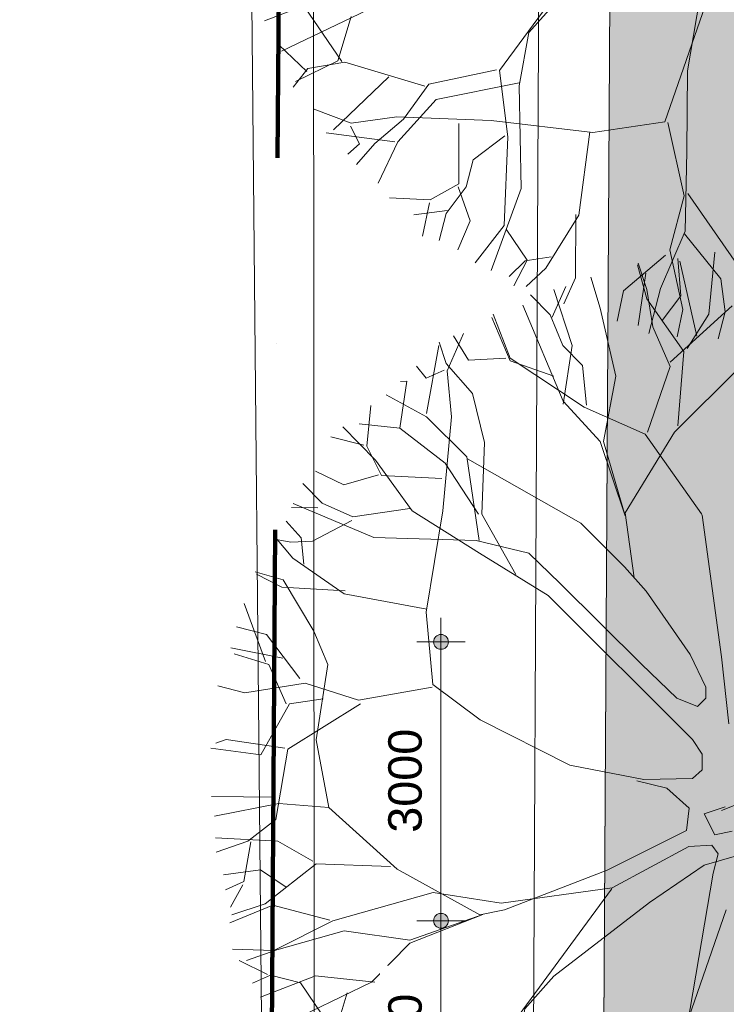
# Model space of a CAD drawing. Header units: millimetres. Extents: x -159785 to 90015, y -49332 to 203345.
# Tile 44 of 63: x -78339 to -70736, y 98618 to 109208. Entities that reach past the tile are written whole.
import ezdxf

# ---------------------------------------------------------------- set-up
doc = ezdxf.new("R2010")
doc.units = ezdxf.units.MM
doc.linetypes.add('IMPORT-KG-PERCEEL-SO', pattern=[19000, 5500, -2000, 0, -2000, 5500, -2000, 0, -2000])
for name, color, linetype, lineweight in [('A--A23__Vloeren', 8, 'Continuous', 9), ('A--L$01A__Algemeen', 7, 'Continuous', 9), ('A--L23__Vloeren', 3, 'Continuous', 9), ('A--LD20__DetailPenFijn', 2, 'Continuous', 9), ('A--M$01A__Algemeen', 1, 'Continuous', 13), ('A--M$01A__Algemeen-200', 1, 'Continuous', 13), ('B-WE-KG-GRENS_PERCEEL-G', 30, 'IMPORT-KG-PERCEEL-SO', 25), ('B-WE-OG-TERREIN_ERF-GV', 10, 'Continuous', 20), ('B-WE-OG-TERREIN_OEVER-GV', 10, 'Continuous', 20), ('B-WE-OG-WATER-GV', 4, 'Continuous', 20), ('Montfoort-BGT_aangepast_dwg', 8, 'Continuous', 9), ('Montfoort-KAD_aangepast_dwg', 8, 'Continuous', 9)]:
    doc.layers.add(name, color=color, linetype=linetype, lineweight=lineweight)
doc.styles.add('Arial', font='arial.ttf', dxfattribs={"height": 360})
doc.dimstyles.new('00_ARC_dimension_1_8mm_afgerond', dxfattribs={"dimscale": 304.8, "dimtxt": 367.293384, "dimasz": 2.099738, "dimexe": 0.853018, "dimexo": 0.0625, "dimgap": 0.328084, "dimtad": 1, "dimdec": 0, "dimrnd": 10, "dimzin": 0, "dimdsep": 46, "dimtxsty": 'Arial', "dimblk1": 'DOTSMALL', "dimblk2": 'DOTSMALL', "dimsah": 1, "dimcen": 0.09, "dimdle": 0.853018, "dimadec": 3, "dimazin": 0, "dimtfac": 1, "dimtdec": 4, "dimtix": 1, "dimtmove": 0, "dimatfit": 3, "dimfxl": 0.853018, "dimfxlon": 1, "dimtvp": 1, "dimtfill": 1, "dimtolj": 1, "dimtzin": 0, "dimarcsym": 2})

# ---------------------------------------------------------------- blocks, each defined once
blk = doc.blocks.new('Montfoort-KAD_aangepast_dwg-2079012-00 Terrein')
at = {"layer": 'B-WE-KG-GRENS_PERCEEL-G', "color": 20, "lineweight": 100, "flags": 128}
blk.add_lwpolyline([(-54285, 153418), (-55121, 152643), (-56742, 151141), (-60451, 147523), (-62949, 145117), (-63097, 144973), (-91309, 117039), (-90222, 108700), (-90008, 106964), (-83170, 51422), (-82081, 43335), (-80077, 30077), (-78589, 20148), (-76974, 9625), (-75169, -1908), (-73238, -15841), (-70282, -12213), (-66702, -7763), (-63538, -3908), (-56897, 4253), (-54317, 7093), (-51377, 10773), (-51100, 11080), (-48630, 13817), (-47857, 14673), (-45963, 16825), (-37797, 27733), (-28337, 41693), (-19585, 55036), (-15717, 60933), (-14653, 62720), (-12776, 65185), (-11197, 67645), (-9510, 70144), (-6867, 74129), (-5100, 76362), (543, 86853), (970, 87669), (5719, 96087), (15523, 114613), (21843, 126333), (23502, 129584), (27859, 138119)], dxfattribs=at)
blk = doc.blocks.new('Montfoort-BGT_aangepast_dwg-2210655-00 Terrein')
at = {"layer": 'B-WE-OG-TERREIN_ERF-GV', "color": 8, "lineweight": 9}
blk.add_line((128431, -152387), (134834, -177222), dxfattribs=at)
at = {"layer": 'B-WE-OG-TERREIN_ERF-GV', "color": 8, "lineweight": 9, "flags": 128}
blk.add_lwpolyline([(105718, -169328), (124124, -164200), (136828, -213470), (138601, -212978), (140024, -212549), (138746, -206813), (131371, -178112), (124707, -153795), (121964, -143377), (104969, -165879)], close=True, dxfattribs=at)
at = {"layer": 'B-WE-OG-TERREIN_OEVER-GV', "color": 8, "lineweight": 9}
blk.add_line((134834, -177222), (128431, -152387), dxfattribs=at)
at = {"layer": 'B-WE-OG-TERREIN_OEVER-GV', "color": 8, "lineweight": 9, "flags": 128}
for points in [[(127708, -152660), (135410, -182455), (141670, -206459), (154195, -253976)], [(156528, -271374), (153054, -258874), (149945, -247548), (142203, -217087), (125360, -153422)], [(124707, -153795), (131371, -178112), (138746, -206813), (140024, -212549), (146478, -241534), (147607, -245627), (154126, -271705)]]:
    blk.add_lwpolyline(points, dxfattribs=at)
at = {"layer": 'B-WE-OG-WATER-GV', "color": 8, "lineweight": 9, "flags": 128}
for points in [[(154195, -253976), (141670, -206459), (135410, -182455), (127708, -152660)], [(125360, -153422), (142203, -217087), (149945, -247548), (153054, -258874), (156528, -271374)]]:
    blk.add_lwpolyline(points, dxfattribs=at)
blk = doc.blocks.new('90_GM_boom - 90_GM_boom-2244026-00 Terrein')
at = {"layer": 'A--LD20__DetailPenFijn', "color": 8}
for p, q in [((-439, 5111), (-372, 5778)), ((-1106, 5278), (-1206, 5644)), ((-1106, 5378), (-1197, 5662)), ((-739, 5311), (-772, 5711)), ((-568, 4877), (-749, 5681)), ((-1607, 5178), (-1707, 5511)), ((-2123, 5082), (-1978, 5410)), ((-2146, 5105), (-2356, 5320)), ((-1907, 4777), (-2107, 5378)), ((-1039, 4976), (-1106, 5378)), ((-939, 5044), (-739, 5311)), ((-2441, 5211), (-2007, 4177)), ((-706, 4711), (-1106, 5278)), ((-854, 4597), (-188, 5204)), ((-2760, 5111), (-2576, 4638)), ((-2008, 4774), (-2146, 5105)), ((-1440, 4444), (-1607, 5178)), ((-672, 4744), (-439, 5111)), ((-2574, 4611), (-2774, 5077)), ((-3252, 4502), (-3078, 4905)), ((-3024, 4619), (-3187, 4880)), ((-855, 4550), (-1039, 4976)), ((-3475, 4044), (-3342, 4777)), ((-3263, 4581), (-3341, 4811)), ((-1798, 4559), (-2008, 4774)), ((-2007, 4144), (-1907, 4777)), ((-772, 3910), (-706, 4711)), ((-3479, 4424), (-3583, 4554)), ((-2980, 4261), (-3263, 4581)), ((-2623, 4638), (-3024, 4619)), ((-2576, 4638), (-1779, 4111)), ((-2107, 4444), (-2574, 4611)), ((-1756, 4134), (-1798, 4559)), ((-3284, 4511), (-3479, 4424)), ((-3208, 4008), (-3252, 4502)), ((-1098, 3845), (-855, 4550)), ((-806, 3844), (-105, 4544)), ((-3762, 3888), (-3687, 4393)), ((-3687, 4393), (-3754, 4390)), ((-1573, 3744), (-1440, 4444)), ((-3475, 4010), (-3909, 4244)), ((-2853, 3733), (-2980, 4261)), ((-4118, 3694), (-4073, 4130)), ((-2007, 4177), (-1607, 3744)), ((-1779, 4111), (-1122, 3822)), ((-3762, 3888), (-4199, 3933)), ((-3041, 3577), (-3475, 4010)), ((-3299, 2998), (-3208, 4008)), ((-4376, 3901), (-4026, 3544)), ((-3276, 3511), (-3762, 3888)), ((-1340, 2977), (-806, 3844)), ((-1122, 3822), (-518, 2966)), ((-4150, 3703), (-4505, 3795)), ((-2882, 2963), (-2853, 3733)), ((-1607, 3744), (-1340, 2943)), ((-1340, 2943), (-1573, 3744)), ((-3959, 3377), (-4118, 3694)), ((-4026, 3544), (-3631, 2997)), ((-2915, 2961), (-3276, 3511)), ((-2908, 2677), (-3041, 3577)), ((-1817, 2865), (-3034, 3558)), ((-4365, 3276), (-4671, 3425)), ((-4597, 3078), (-4807, 3292)), ((-3991, 3386), (-4365, 3276)), ((-3312, 3346), (-3959, 3377)), ((-4910, 3077), (-4042, 2710)), ((-4269, 2933), (-4597, 3078)), ((-4645, 3031), (-4928, 3034)), ((-3654, 3021), (-4269, 2933)), ((-3631, 2997), (-2905, 2542)), ((-3480, 1908), (-3299, 2998)), ((-1240, 2276), (-1340, 2977)), ((-518, 2966), (-508, 2951)), ((-4824, 2707), (-4984, 2886)), ((-4280, 2894), (-4703, 2672)), ((-2515, 2313), (-2882, 2963)), ((-1346, 2394), (-1817, 2865)), ((-508, 2951), (-303, 1428)), ((-4915, 2489), (-5099, 2709)), ((-4937, 2660), (-5071, 2687)), ((-4703, 2672), (-4937, 2660)), ((-4794, 2423), (-4824, 2707)), ((-4042, 2710), (-2941, 2677)), ((-2941, 2677), (-2374, 2543)), ((-2905, 2542), (-2166, 2088)), ((-2374, 2543), (-2037, 2215)), ((-4360, 2103), (-4915, 2489)), ((-5017, 2256), (-5321, 2341)), ((-1111, 2133), (-1346, 2394)), ((-5031, 2175), (-5305, 2315)), ((-4689, 1704), (-5017, 2256)), ((-4352, 2136), (-5031, 2175)), ((-2037, 2215), (-1163, 1349)), ((-640, 1453), (-1111, 2133)), ((-3471, 1941), (-4360, 2103)), ((-2166, 2088), (-613, 538)), ((-5207, 1378), (-5438, 2001)), ((-3407, 1131), (-3480, 1908)), ((-5198, 1667), (-5521, 1751)), ((-4537, 1344), (-4689, 1704)), ((-4838, 1194), (-5198, 1667)), ((-5022, 1414), (-5580, 1525)), ((-5172, 1346), (-5545, 1461)), ((-469, 1100), (-640, 1453)), ((-303, 1428), (-223, 707)), ((-4984, 921), (-5172, 1346)), ((-4664, 536), (-4537, 1344)), ((-1163, 1349), (-783, 982)), ((-5431, 1039), (-5721, 1114)), ((-4782, 1145), (-5431, 1039)), ((-4209, 961), (-4782, 1145)), ((-3415, 1099), (-4209, 961)), ((-2897, 748), (-3407, 1131)), ((-469, 982), (-469, 1100)), ((-4586, 974), (-4950, 923)), ((-783, 982), (-561, 891)), ((-561, 891), (-469, 982)), ((-4950, 923), (-5257, 373)), ((-4186, 921), (-4967, 435)), ((-1935, 263), (-2897, 748)), ((-5630, 539), (-5744, 500)), ((-5000, 444), (-5630, 539)), ((-4528, -192), (-4664, 536)), ((-613, 538), (-509, 381)), ((-5257, 373), (-5795, 446)), ((-4967, 435), (-5096, -324)), ((-509, 381), (-509, 211)), ((-1137, 107), (-1935, 263)), ((-613, 120), (-1137, 107)), ((-509, 211), (-613, 120)), ((-1211, 94), (-891, 14)), ((-891, 14), (-650, -200)), ((-5102, -81), (-5790, -74)), ((-5064, -152), (-5758, -287)), ((-4528, -192), (-5064, -152)), ((-3793, -857), (-4528, -192)), ((-650, -200), (-677, -440)), ((-262, -187), (-487, -262)), ((-112, -150), (-300, -225)), ((-487, -262), (-375, -487)), ((-5096, -324), (-5398, -555)), ((-5077, -554), (-5747, -520)), ((-677, -440), (-1531, -867)), ((-375, -487), (-187, -449)), ((-5398, -555), (-5739, -673)), ((-5366, -564), (-5443, -991)), ((-4699, -769), (-5077, -554)), ((-1477, -1057), (-653, -613)), ((-653, -613), (-404, -599)), ((-404, -599), (-339, -691)), ((-116, -707), (-490, -814)), ((-339, -691), (-391, -900)), ((-4664, -800), (-5211, -1229)), ((-3862, -827), (-4664, -800)), ((-490, -814), (-1078, -1214)), ((-5262, -864), (-5660, -917)), ((-4986, -1050), (-5262, -864)), ((-2901, -1348), (-3793, -857)), ((-1531, -867), (-2636, -1296)), ((-391, -900), (-710, -2769)), ((-5443, -991), (-5638, -1078)), ((-5451, -1024), (-5583, -1265)), ((-2674, -1222), (-1477, -1057)), ((-1477, -1057), (-1485, -1073)), ((-4484, -1414), (-3404, -1109)), ((-3404, -1109), (-2674, -1222)), ((-1485, -1073), (-2733, -2766)), ((-5130, -1245), (-5593, -1435)), ((-5211, -1229), (-5572, -1347)), ((-4516, -1405), (-5130, -1245)), ((-1078, -1214), (-2106, -2006)), ((-2868, -1346), (-3655, -1619)), ((-3654, -1652), (-2868, -1346)), ((-2636, -1296), (-2901, -1348)), ((-955, -3320), (-250, -1294)), ((-5118, -1731), (-4484, -1414)), ((-4361, -1520), (-5086, -1723)), ((-3655, -1619), (-4361, -1520)), ((-4067, -2074), (-3654, -1652)), ((-5563, -1718), (-5118, -1731)), ((-5086, -1723), (-5414, -1840)), ((-5185, -1989), (-5492, -1840)), ((-5153, -1997), (-5348, -2084)), ((-4671, -2004), (-5261, -2233)), ((-4830, -2081), (-5153, -1997)), ((-4033, -2072), (-4671, -2004)), ((-2106, -2006), (-2417, -2359)), ((-5078, -2558), (-4067, -2074)), ((-4431, -2668), (-4830, -2081)), ((-4328, -2187), (-4472, -2662)), ((-2417, -2359), (-2522, -2932)), ((-4805, -2777), (-5109, -2491)), ((-4796, -2745), (-4952, -2946)), ((-4472, -2662), (-4928, -2885)), ((-4399, -2676), (-4796, -2745)), ((-3536, -2936), (-4399, -2676)), ((-3923, -2835), (-4520, -3403)), ((-2765, -2758), (-3495, -2912)), ((-2733, -2766), (-2643, -3479)), ((-710, -2769), (-718, -3636)), ((-3495, -2912), (-3766, -3289)), ((-2523, -2899), (-3416, -3077)), ((-2522, -2932), (-2500, -4034)), ((-3416, -3077), (-3827, -3532)), ((-4740, -3180), (-4330, -3333)), ((-4330, -3333), (-3839, -3265)), ((-3839, -3265), (-2825, -3306)), ((-4336, -3366), (-4240, -3556)), ((-3766, -3289), (-4076, -3553)), ((-3172, -3336), (-3171, -3984)), ((-2825, -3306), (-1728, -3432)), ((-1728, -3432), (-955, -3320)), ((-922, -3327), (-746, -4114)), ((-3861, -3533), (-4600, -3437)), ((-2675, -3470), (-3018, -3726)), ((-2643, -3479), (-2685, -4433)), ((-1760, -3425), (-1879, -4321)), ((-4240, -3556), (-4365, -3667)), ((-4076, -3553), (-4272, -3778)), ((-3827, -3532), (-4039, -3977)), ((-718, -3636), (-735, -4493)), ((-3018, -3726), (-3093, -4016)), ((-3171, -3984), (-3480, -4158)), ((-3093, -4016), (-3306, -4305)), ((-3178, -4016), (-3050, -4384)), ((-2500, -4034), (-2824, -4918)), ((-746, -4114), (-901, -4695)), ((-706, -4088), (-182, -4844)), ((-3480, -4158), (-3918, -4135)), ((-3486, -4191), (-3561, -4550)), ((-3298, -4273), (-3655, -4318)), ((-3306, -4305), (-3382, -4595)), ((-1879, -4321), (-2236, -4894)), ((-1911, -4314), (-1917, -4995)), ((-3050, -4384), (-3183, -4697)), ((-2685, -4433), (-2996, -4834)), ((-2661, -4473), (-2437, -4807)), ((-735, -4493), (-1000, -5113)), ((-743, -4525), (-351, -5006)), ((-947, -4753), (-1401, -5136)), ((-901, -4695), (-762, -5337)), ((-2458, -4814), (-2629, -4982)), ((-2437, -4807), (-2578, -5081)), ((-2177, -4770), (-2458, -4814)), ((-2236, -4894), (-2447, -5089)), ((-1158, -4948), (-1241, -5510)), ((-1917, -4995), (-2043, -5275)), ((-351, -5006), (-306, -5363)), ((-1401, -5136), (-1469, -5463)), ((-1000, -5113), (-1126, -5597)), ((-762, -5337), (-823, -5631)), ((-306, -5363), (-382, -5653))]:
    blk.add_line(p, q, dxfattribs=at)
blk = doc.blocks.new('DIMBLOCK50-00 Terrein')
at = {"layer": 'A--M$01A__Algemeen-200'}
h = blk.add_hatch(color=256, dxfattribs=at)
edge = h.paths.add_edge_path()
edge.add_arc((-73806, 99516), 80, 0, 360)
h = blk.add_hatch(color=256, dxfattribs=at)
edge = h.paths.add_edge_path()
edge.add_arc((-73806, 96817), 80, 0, 360)
for p, q in [((-73806, 99516), (-74066, 99516)), ((-73806, 96817), (-73806, 99516)), ((-73806, 99516), (-73546, 99516)), ((-73806, 96817), (-74066, 96817)), ((-73806, 96817), (-73546, 96817))]:
    blk.add_line(p, q, dxfattribs=at)
for centre in [(-73806, 99516), (-73806, 96817)]:
    blk.add_circle(centre, 80, dxfattribs=at)
at = {"layer": 'A--M$01A__Algemeen-200', "color": 0, "insert": (-74373, 97613), "char_height": 360, "width": 1329.04, "attachment_point": 1, "rotation": 90, "line_spacing_factor": 0.941778, "style": 'Arial', "bg_fill": 3, "box_fill_scale": 1.25, "bg_fill_color": 256, "bg_fill_true_color": 13158600, "bg_fill_transparency": 0}
blk.add_mtext('2700', dxfattribs=at)
blk = doc.blocks.new('_DotSmall')
at = {"color": 0, "linetype": 'ByBlock', "const_width": 0.5}
blk.add_lwpolyline([(-0.0625, 0, 1), (0.0625, 0, 1)], format="xyb", close=True, dxfattribs=at)
blk = doc.blocks.new('DIMBLOCK51-00 Terrein')
at = {"layer": 'A--M$01A__Algemeen-200'}
h = blk.add_hatch(color=256, dxfattribs=at)
edge = h.paths.add_edge_path()
edge.add_arc((-73806, 102516), 80, 0, 360)
h = blk.add_hatch(color=256, dxfattribs=at)
edge = h.paths.add_edge_path()
edge.add_arc((-73806, 99516), 80, 0, 360)
for p, q in [((-73806, 99516), (-73806, 102776)), ((-73806, 102516), (-74066, 102516)), ((-73806, 102516), (-73546, 102516)), ((-73806, 99516), (-74066, 99516)), ((-73806, 99516), (-73546, 99516))]:
    blk.add_line(p, q, dxfattribs=at)
for centre in [(-73806, 102516), (-73806, 99516)]:
    blk.add_circle(centre, 80, dxfattribs=at)
at = {"layer": 'A--M$01A__Algemeen-200', "color": 0, "insert": (-74373, 100463), "char_height": 360, "width": 1329.04, "attachment_point": 1, "rotation": 90, "line_spacing_factor": 0.941778, "style": 'Arial', "bg_fill": 3, "box_fill_scale": 1.25, "bg_fill_color": 256, "bg_fill_true_color": 13158600, "bg_fill_transparency": 0}
blk.add_mtext('3000', dxfattribs=at)

msp = doc.modelspace()

# ---------------------------------------------------------------- hatches: boundary and pattern name
at = {"layer": 'A--A23__Vloeren'}
h = msp.add_hatch(color=256, dxfattribs=at)
h.paths.add_polyline_path([(-69013.7, 59316.5), (-62944, 59316.5), (-62944, 60816.9), (-69013.7, 60816.9)])
h.paths.add_polyline_path([(-69013.7, 66816.5), (-62944, 66816.5), (-62944, 68316.9), (-69013.7, 68316.9)])
h.paths.add_polyline_path([(-69013.6, 81816.5), (-62943.9, 81816.5), (-62943.9, 77706.1), (-59838.3, 77687.3), (-59738, 77693.5), (-59639, 77710.9), (-59542.5, 77739.2), (-59449.8, 77778.1), (-59362.1, 77827.1), (-59280.3, 77885.5), (-59205.6, 77952.8), (-59138.8, 78027.9), (-59080.8, 78110), (-59032.4, 78198.1), (-58994, 78291.1), (-58966.3, 78387.7), (-58949.6, 78486.9), (-58943.9, 78586.7), (-58944.2, 83091.3), (-58949.6, 83187.5), (-58966.6, 83287.4), (-58994.8, 83384.7), (-59033.7, 83478.2), (-59082.9, 83566.8), (-59141.7, 83649.3), (-59209.5, 83724.7), (-59285.3, 83791.9), (-59368.1, 83850.2), (-59457, 83898.8), (-59550.8, 83937.2), (-59648.3, 83964.7), (-59748.3, 83981.1), (-59849.5, 83986.7), (-62943.9, 84006.1), (-62943.9, 83316.9), (-69013.6, 83316.9)])
h.paths.add_polyline_path([(-65217.2, 5130.1), (-64924.1, 5138.7), (-64631.7, 5159.7), (-64340.4, 5193), (-64050.8, 5238.6), (-63763.3, 5296.4), (-63478.6, 5366.4), (-63197, 5448.2), (-62919.2, 5541.9), (-62645.6, 5647.3), (-62376.7, 5764.2), (-62113, 5892.3), (-61854.9, 6031.4), (-61602.9, 6181.3), (-61357.5, 6341.8), (-55876.5, 11537.8), (-52952.5, 14022.3), (-49567.2, 17289.9), (-51546.5, 19321.9), (-63374.1, 6585.8), (-71434.5, 14071.2), (-68032, 17735), (-71695.8, 21137.5), (-63189.7, 30296.9), (-59525.9, 26894.5), (-58627.2, 27862.1), (-58634.6, 27885.5), (-58716.3, 28187.6), (-58785.7, 28492.8), (-58842.6, 28800.5), (-58887, 29110.3), (-58918.7, 29421.6), (-58938.9, 29789.1), (-58944.2, 30046.9), (-58944.2, 30586.7), (-58949.9, 30687.5), (-58966.9, 30787.4), (-58995.1, 30884.7), (-59034, 30978.2), (-59083.2, 31066.8), (-59142, 31149.3), (-59209.7, 31224.7), (-59285.5, 31291.9), (-59368.4, 31350.2), (-59457.3, 31398.8), (-59551.1, 31437.2), (-59648.6, 31464.7), (-59748.6, 31481.1), (-59849.8, 31486.7), (-62944.1, 31506.1), (-62944.2, 30816.9), (-69013.9, 30816.9), (-69013.8, 36816.5), (-62944.1, 36816.5), (-62944.1, 32706.1), (-59838.5, 32687.3), (-59738.2, 32693.5), (-59639.2, 32710.9), (-59542.7, 32739.2), (-59450.1, 32778.1), (-59362.3, 32827.1), (-59280.5, 32885.5), (-59205.8, 32952.8), (-59139, 33027.9), (-59081, 33110), (-59032.6, 33198.1), (-58994.3, 33291.1), (-58966.5, 33387.7), (-58949.8, 33486.9), (-58944.1, 33586.7), (-58944.2, 38087.4), (-58949.8, 38187.5), (-58966.9, 38287.4), (-58995, 38384.7), (-59033.9, 38478.2), (-59083.1, 38566.8), (-59142, 38649.3), (-59209.7, 38724.7), (-59285.5, 38791.9), (-59368.3, 38850.2), (-59457.2, 38898.8), (-59551, 38937.2), (-59648.5, 38964.7), (-59748.5, 38981.1), (-59849.7, 38986.7), (-62936.1, 39006), (-62936.1, 38316.9), (-69013.9, 38316.9), (-69013.8, 44316.7), (-62936.1, 44316.5), (-62936.1, 40206), (-59838.5, 40187.3), (-59738.2, 40193.5), (-59639.2, 40210.9), (-59542.7, 40239.2), (-59450, 40278.1), (-59362.2, 40327.1), (-59280.5, 40385.5), (-59205.7, 40452.8), (-59139, 40527.9), (-59081, 40610), (-59032.6, 40698.1), (-58994.2, 40791.1), (-58966.5, 40887.7), (-58949.7, 40986.9), (-58944.1, 41086.7), (-58944.2, 45588), (-58949.8, 45687.5), (-58966.8, 45787.4), (-58995, 45884.7), (-59033.9, 45978.2), (-59083.1, 46066.8), (-59141.9, 46149.3), (-59209.7, 46224.7), (-59285.4, 46291.9), (-59368.3, 46350.2), (-59457.2, 46398.8), (-59551, 46437.2), (-59648.5, 46464.7), (-59748.5, 46481.1), (-59849.7, 46486.7), (-62944.1, 46506.1), (-62944.1, 45816.9), (-69013.8, 45816.9), (-69013.7, 51816.5), (-62944.1, 51816.5), (-62944.1, 47706.1), (-59838.5, 47687.3), (-59738.1, 47693.5), (-59639.1, 47710.9), (-59542.7, 47739.2), (-59450, 47778.1), (-59362.2, 47827.1), (-59280.4, 47885.5), (-59205.7, 47952.8), (-59138.9, 48027.9), (-59081, 48110), (-59032.5, 48198.1), (-58994.2, 48291.1), (-58966.5, 48387.7), (-58949.7, 48486.9), (-58944.1, 48586.7), (-58944.2, 53088.7), (-58949.7, 53187.5), (-58966.8, 53287.4), (-58994.9, 53384.7), (-59033.9, 53478.2), (-59083.1, 53566.8), (-59141.9, 53649.3), (-59209.6, 53724.7), (-59285.4, 53791.9), (-59368.3, 53850.2), (-59457.2, 53898.8), (-59551, 53937.2), (-59648.5, 53964.7), (-59748.5, 53981.1), (-59849.7, 53986.7), (-62944, 54006.1), (-62944.1, 53316.9), (-69013.8, 53316.9), (-69013.6, 74316.5), (-62943.9, 74316.5), (-62943.9, 70206.1), (-59838.4, 70187.3), (-59738, 70193.5), (-59639, 70210.9), (-59542.6, 70239.2), (-59449.9, 70278.1), (-59362.1, 70327.1), (-59280.3, 70385.5), (-59205.6, 70452.8), (-59138.8, 70527.9), (-59080.9, 70610), (-59032.4, 70698.1), (-58994.1, 70791.1), (-58966.4, 70887.7), (-58949.6, 70986.9), (-58944, 71086.7), (-58944.2, 75590.7), (-58949.6, 75687.5), (-58966.7, 75787.4), (-58994.8, 75884.7), (-59033.8, 75978.2), (-59082.9, 76066.8), (-59141.8, 76149.3), (-59209.5, 76224.7), (-59285.3, 76291.9), (-59368.2, 76350.2), (-59457.1, 76398.8), (-59550.8, 76437.2), (-59648.4, 76464.7), (-59748.3, 76481.1), (-59849.5, 76486.7), (-62943.9, 76506.1), (-62943.9, 75816.9), (-69013.7, 75816.9), (-69013.6, 89316.5), (-62943.9, 89316.5), (-62943.9, 85206.1), (-59838.3, 85187.3), (-59738, 85193.5), (-59638.9, 85210.9), (-59542.5, 85239.2), (-59449.8, 85278.1), (-59362, 85327.1), (-59280.3, 85385.5), (-59205.5, 85452.8), (-59138.8, 85527.9), (-59080.8, 85610), (-59032.3, 85698.1), (-58994, 85791.1), (-58966.3, 85887.7), (-58949.5, 85986.9), (-58943.9, 86086.7), (-58944.2, 90592), (-58949.6, 90687.5), (-58966.6, 90787.4), (-58994.8, 90884.7), (-59033.7, 90978.2), (-59082.9, 91066.8), (-59141.7, 91149.3), (-59209.4, 91224.7), (-59285.2, 91291.9), (-59368.1, 91350.2), (-59457, 91398.8), (-59550.8, 91437.2), (-59648.3, 91464.7), (-59748.3, 91481.1), (-59849.5, 91486.7), (-62943.8, 91506.1), (-62943.9, 90816.9), (-69013.6, 90816.9), (-69013.5, 96816.5), (-62943.8, 96816.5), (-62943.8, 92706.1), (-59838.3, 92687.3), (-59737.9, 92693.5), (-59638.9, 92710.9), (-59542.5, 92739.2), (-59449.8, 92778.1), (-59362, 92827.1), (-59280.2, 92885.5), (-59205.5, 92952.8), (-59138.7, 93027.9), (-59080.7, 93110), (-59032.3, 93198.1), (-58994, 93291.1), (-58966.3, 93387.7), (-58949.5, 93486.9), (-58943.9, 93625.5), (-58937.7, 94068.5), (-58919.3, 94511.1), (-58888.7, 94953), (-58845.8, 95393.9), (-58790.8, 95833.5), (-58723.6, 96271.3), (-58644.3, 96707.2), (-58552.9, 97140.7), (-58449.6, 97571.4), (-58334.4, 97999.2), (-58207.5, 98423.6), (-58068.8, 98844.3), (-57977.3, 99102.3), (-57948, 99199.3), (-57929.8, 99298.9), (-57923, 99399.9), (-57929.8, 99515.9), (-57948, 99618), (-57970.3, 99698.7), (-58008.1, 99792.7), (-58056.2, 99881.8), (-58114.1, 99965), (-58180.8, 100041.1), (-58255.8, 100109.2), (-58337.9, 100168.5), (-58426.1, 100218.2), (-58519.4, 100257.7), (-58616.5, 100286.4), (-58723.6, 100304.5), (-58845.8, 100310.6), (-62943.8, 100336.1), (-62943.8, 99516.4), (-69013.5, 99516.4), (-69013.5, 102516.1), (-62943.8, 102516.1), (-62943.8, 101536.2), (-57392.1, 101501.5), (-57289.2, 101506.8), (-57187.6, 101523.8), (-57088.6, 101552.2), (-56993.4, 101591.9), (-56903.5, 101642.1), (-56816.5, 101705.3), (-56743.6, 101771.7), (-56675.9, 101849.3), (-56622, 101926.3), (-56552.7, 102039.7), (-56455.8, 102194.4), (-56403.2, 102357.9), (-56359.7, 102537), (-56330.7, 102707.6), (-56314.1, 102864.6), (-56308.3, 103049.3), (-56314.5, 103218.8), (-56330.7, 103378.8), (-56359.7, 103548.1), (-56400.3, 103715), (-56452.2, 103878.8), (-56515.3, 104038.5), (-56589.1, 104193.6), (-56673.5, 104343.2), (-56767.9, 104486.7), (-56871.9, 104623.4), (-56997.5, 104764.9), (-57106.9, 104873.7), (-57236.7, 104986.2), (-57373.9, 105089.5), (-65648.8, 110883.6), (-65896.9, 111064.5), (-66138, 111254.9), (-66371.6, 111454.4), (-66597.3, 111662.7), (-66814.9, 111879.5), (-67024, 112104.5), (-67224.3, 112337.4), (-67415.5, 112577.8), (-67623.4, 112863.9), (-67769.5, 113079.7), (-67931.8, 113340.4), (-68084, 113607.2), (-68225.8, 113879.7), (-68357.1, 114157.4), (-68477.6, 114439.9), (-68587.2, 114726.9), (-68685.7, 115017.8), (-68772.9, 115312.3), (-68848.8, 115610), (-68913.2, 115910.3), (-68966, 116212.9), (-69007.1, 116517.3), (-69036.6, 116823), (-69055, 117170.5), (-69060.1, 117436.8), (-69060.1, 120428.1), (-69590.2, 120426.1), (-69580.2, 117806.1), (-72309.6, 117736.4), (-72262.8, 117672.7), (-72201.1, 117579.4), (-72133.7, 117461.7), (-72074, 117339), (-72023.9, 117212.5), (-71981.2, 117083), (-71947.8, 116951.6), (-72094, 91304.7), (-69353.6, 91304.7), (-69288.1, 91239.2), (-69288.1, 90594.1), (-69353.7, 90528.6), (-72098.4, 90528.6), (-72136.8, 83804.7), (-69353.7, 83804.7), (-69288.2, 83739.2), (-69288.2, 83094.1), (-69353.7, 83028.6), (-72141.2, 83028.6), (-72179.8, 76265.6), (-72140.7, 76304.7), (-69353.7, 76304.7), (-69288.2, 76239.2), (-69288.2, 75594.1), (-69353.7, 75528.6), (-72140.7, 75528.6), (-72183.7, 75571.6), (-72262.8, 61709), (-72343.6, 32241.5), (-72306.6, 20642.3), (-72207.3, 11964.4), (-72196.9, 11671.4), (-72174.1, 11379.1), (-72139, 11088), (-72091.6, 10798.7), (-72032, 10511.6), (-71960.3, 10227.3), (-71876.7, 9946.3), (-71781.3, 9669), (-71674.2, 9396.1), (-71555.7, 9127.9), (-71426, 8865), (-71285.2, 8607.7), (-71133.7, 8356.7), (-70971.8, 8112.3), (-70799.6, 7875), (-70617.6, 7645.1), (-70426, 7423.2), (-70194.7, 7179.7), (-70015.6, 7004.5), (-69797.5, 6808.6), (-69571.2, 6622.1), (-69337.3, 6445.3), (-69096.2, 6278.5), (-68848.2, 6122.1), (-68593.8, 5976.3), (-68333.5, 5841.4), (-68067.7, 5717.6), (-67796.9, 5605.2), (-67521.6, 5504.3), (-67242.3, 5415.2), (-66959.5, 5337.9), (-66673.6, 5272.7), (-66385.3, 5219.5), (-66094.9, 5178.7), (-65803.1, 5150.1), (-65510.4, 5133.9)])
h.paths.add_polyline_path([(-53204.1, 21023.6), (-55039.7, 22908.1), (-55129.3, 22811.5)])
h.paths.add_polyline_path([(-69354, 30528.6), (-72140.9, 30528.6), (-72206.5, 30594.1), (-72206.5, 31239.2), (-72140.9, 31304.7), (-69353.9, 31304.7), (-69288.4, 31239.2), (-69288.4, 30594.1), (-69353.9, 30528.6)])
h.paths.add_polyline_path([(-59737.7, 30538.8), (-62524.7, 30538.8), (-62590.2, 30604.4), (-62590.2, 31249.4), (-62524.7, 31315), (-59737.7, 31315), (-59672.2, 31249.4), (-59672.2, 30604.4), (-59737.7, 30538.8)])
h.paths.add_polyline_path([(-69353.9, 38028.6), (-72140.9, 38028.6), (-72206.4, 38094.1), (-72206.4, 38739.2), (-72140.8, 38804.7), (-69353.9, 38804.7), (-69288.4, 38739.2), (-69288.4, 38094.1), (-69353.9, 38028.6)])
h.paths.add_polyline_path([(-59748.5, 38038.8), (-62524.7, 38038.8), (-62590.2, 38104.4), (-62590.2, 38749.4), (-62524.7, 38815), (-59737.7, 38815), (-59672.2, 38749.4), (-59672.2, 38104.4), (-59738.2, 38038.8)])
h.paths.add_polyline_path([(-69353.9, 45528.6), (-72140.9, 45528.6), (-72206.4, 45594.1), (-72206.4, 46239.2), (-72140.8, 46304.7), (-72140.8, 46304.7), (-69353.9, 46304.7), (-69288.3, 46239.2), (-69288.3, 45594.1), (-69353.9, 45528.6)])
h.paths.add_polyline_path([(-59738.1, 45538.8), (-62524.6, 45538.8), (-62590.2, 45604.4), (-62590.2, 46249.4), (-62524.6, 46315), (-59737.7, 46315), (-59672.1, 46249.4), (-59672.1, 45604.4), (-59737.7, 45538.8)])
h.paths.add_polyline_path([(-69353.9, 53028.6), (-72140.9, 53028.7), (-72206.3, 53094.1), (-72206.3, 53739.2), (-72140.8, 53804.7), (-72140.8, 53804.7), (-69353.8, 53804.7), (-69288.3, 53739.2), (-69288.3, 53094.1), (-69353.8, 53028.6)])
h.paths.add_polyline_path([(-59849.7, 53038.8), (-62524.6, 53038.8), (-62590.1, 53104.4), (-62590.1, 53749.4), (-62524.6, 53815), (-59737.6, 53815), (-59672.1, 53749.4), (-59672.1, 53104.4), (-59738.1, 53038.8), (-59838.4, 53038.8)])
h.paths.add_polyline_path([(-59849.7, 55186.8), (-59738.1, 55193.5), (-59639.1, 55210.9), (-59542.6, 55239.2), (-59449.9, 55278.1), (-59362.2, 55327.1), (-59280.4, 55385.5), (-59205.7, 55452.8), (-59138.9, 55527.9), (-59080.9, 55610), (-59032.5, 55698.1), (-58994.1, 55791.2), (-58966.4, 55887.9), (-58949.6, 55987.6), (-58944, 56086.7), (-58944.2, 60589.4), (-58949.7, 60687.5), (-58966.7, 60787.4), (-58994.9, 60884.7), (-59033.8, 60978.2), (-59083, 61066.8), (-59141.9, 61149.3), (-59209.6, 61224.7), (-59285.4, 61291.9), (-59368.2, 61350.2), (-59457.1, 61398.8), (-59550.9, 61437.2), (-59648.4, 61464.7), (-59748.4, 61481.1), (-59849.6, 61486.7), (-62944, 61506.1), (-62944, 55206.1), (-60662.4, 55191.8)])
h.paths.add_polyline_path([(-70194.7, 60528.6), (-72140.8, 60528.6), (-72206.3, 60594.2), (-72206.3, 61239.2), (-72140.8, 61304.8), (-69353.8, 61304.7), (-69288.3, 61239.2), (-69288.3, 60594.2), (-69353.9, 60528.6)])
h.paths.add_polyline_path([(-59737.6, 60538.8), (-62524.6, 60538.8), (-62590.1, 60604.4), (-62590.1, 61249.4), (-62524.6, 61315), (-59737.6, 61315), (-59672.1, 61249.4), (-59672.1, 60604.4), (-59737.6, 60538.8)])
h.paths.add_polyline_path([(-59849.6, 62686.8), (-59738.1, 62693.5), (-59639.1, 62710.9), (-59542.6, 62739.2), (-59449.9, 62778.1), (-59362.1, 62827.1), (-59280.4, 62885.5), (-59205.6, 62952.8), (-59138.9, 63027.9), (-59080.9, 63110), (-59032.4, 63198.1), (-58994.1, 63291.1), (-58966.4, 63387.7), (-58949.6, 63486.9), (-58944, 63586.7), (-58944.2, 68090), (-58949.7, 68187.5), (-58966.7, 68287.4), (-58994.9, 68384.7), (-59033.8, 68478.2), (-59083, 68566.8), (-59141.8, 68649.3), (-59209.6, 68724.7), (-59285.3, 68791.9), (-59368.2, 68850.2), (-59457.1, 68898.8), (-59550.9, 68937.2), (-59648.4, 68964.7), (-59748.4, 68981.1), (-59849.6, 68986.7), (-62943.9, 69006.1), (-62944, 62706.1), (-60662.4, 62691.8)])
h.paths.add_polyline_path([(-70194.7, 68028.6), (-72140.7, 68028.6), (-72206.3, 68094.1), (-72206.3, 68739.2), (-72140.7, 68804.7), (-72140.7, 68804.7), (-69353.8, 68804.7), (-69288.2, 68739.2), (-69288.2, 68094.1), (-69353.8, 68028.6), (-69625.6, 68028.6)])
h.paths.add_polyline_path([(-59849.6, 68038.8), (-62524.5, 68038.9), (-62590.1, 68104.4), (-62590.1, 68749.4), (-62524.5, 68815), (-59737.5, 68815), (-59672, 68749.5), (-59672, 68104.4), (-59738, 68038.8), (-59838.4, 68038.8)])
h.paths.add_polyline_path([(-59748.3, 75538.8), (-62524.5, 75538.8), (-62590, 75604.4), (-62590, 76249.4), (-62524.5, 76315), (-62524.5, 76315), (-59737.5, 76315), (-59672, 76249.4), (-59672, 75604.4), (-59738, 75538.8)])
h.paths.add_polyline_path([(-59738, 83038.8), (-62524.4, 83038.8), (-62590, 83104.4), (-62590, 83749.4), (-62524.5, 83815), (-59737.5, 83815), (-59672, 83749.4), (-59672, 83104.4), (-59737.5, 83038.8)])
h.paths.add_polyline_path([(-59737.9, 90538.8), (-62524.4, 90538.8), (-62589.9, 90604.4), (-62589.9, 91249.4), (-62524.4, 91315), (-59737.4, 91315), (-59671.9, 91249.4), (-59671.9, 90604.4), (-59737.5, 90538.8)])
h.paths.add_polyline_path([(-51737, 110276.8), (-51561.7, 110286.7), (-51376.1, 110311.1), (-51215.5, 110343.1), (-51046.2, 110389.4), (-50880.6, 110447.5), (-50719.4, 110517), (-50563.5, 110597.7), (-50413.7, 110689.1), (-50270.7, 110790.7), (-50135.1, 110902.2), (-50007.7, 111022.9), (-49889.1, 111152.3), (-49779.8, 111289.7), (-48903.2, 112474.8), (-48845, 112564.2), (-48797.7, 112659.8), (-48762.1, 112760.3), (-48738.7, 112864.4), (-48727.7, 112970.5), (-48729.3, 113077.1), (-48743.6, 113182.8), (-48770.2, 113286.1), (-48808.9, 113385.5), (-48859.1, 113479.6), (-48920.1, 113567.2), (-48990.9, 113646.9), (-49081.6, 113725.2), (-49158.4, 113778.5), (-49471.8, 113962.8), (-49790.9, 114137.2), (-50115.4, 114301.4), (-50444.9, 114455.3), (-50779, 114598.7), (-51117.6, 114731.4), (-51476.4, 114858.7), (-51806.4, 114964.7), (-52155.9, 115064.8), (-52508.5, 115153.9), (-52863.7, 115231.9), (-53221.1, 115298.5), (-53580.5, 115353.9), (-53941.5, 115397.9), (-54303.7, 115430.5), (-54666.7, 115451.6), (-55113.9, 115462.2), (-59046.5, 115504.6), (-59003.4, 119504.4), (-55003.6, 119461.2), (-55025.2, 117461.3), (-54625.8, 117451.6), (-54226.8, 117430.1), (-53828.7, 117396.8), (-53431.8, 117351.7), (-53036.3, 117295), (-52642.7, 117226.6), (-52251.3, 117146.5), (-51806.4, 117040), (-51460.1, 116947.1), (-51093.6, 116837.6), (-50714.3, 116712), (-50339, 116575.3), (-49967.8, 116427.5), (-49601.2, 116268.8), (-49239.4, 116099.3), (-48882.7, 115919.2), (-48531.6, 115728.7), (-48161.8, 115512.6), (-47846.9, 115316.9), (-47756.2, 115265.8), (-47660.2, 115225.5), (-47545.4, 115194.1), (-47457.5, 115179.4), (-47353.5, 115174.2), (-47249.6, 115181), (-47147.1, 115199.8), (-47047.6, 115230.3), (-46952.2, 115272.1), (-46862.3, 115324.6), (-46779, 115387.2), (-46703.6, 115458.9), (-46636.9, 115538.9), (-41163.7, 122939), (-41179.7, 123787.3), (-42454.5, 122137.1), (-42888.7, 121697.3), (-43373.1, 121313.5), (-43900.2, 120989.6), (-44462.9, 120732.9), (-45051.9, 120545.1), (-45658.8, 120430.2), (-46276.2, 120389.3), (-57106.6, 120362.5), (-57106.7, 120323.2), (-59610.2, 120333.3), (-59610.4, 120463.5), (-62060.1, 120454.3), (-62060.1, 118217.2), (-62054.3, 118045.9), (-62036.7, 117875.4), (-62007.4, 117706.5), (-61966.7, 117540.1), (-61914.7, 117376.8), (-61851.6, 117217.4), (-61777.7, 117062.8), (-61693.4, 116913.6), (-61599, 116770.5), (-61495.1, 116634.2), (-61382.1, 116505.3), (-61260.6, 116384.5), (-61131, 116272.3), (-60994.1, 116169.3), (-53223.7, 110728.4), (-53076.5, 110632.8), (-52922.9, 110547.8), (-52763.8, 110473.8), (-52599.8, 110411.2), (-52431.9, 110360.1), (-52260.8, 110321), (-52087.4, 110294.1), (-51912.5, 110279.3), (-51863, 110278.6)])

# ---------------------------------------------------------------- linework, layer by layer
at = {"layer": 'A--L23__Vloeren'}
msp.add_line((-71947.8, 116951.6), (-72094, 91304.7), dxfattribs=at)

# ---------------------------------------------------------------- block references
at = {"layer": 'A--L$01A__Algemeen', "color": 8}
for p in [(-70442.5, 111427.9), (-70485.7, 100928)]:
    msp.add_blockref('90_GM_boom - 90_GM_boom-2244026-00 Terrein', p, dxfattribs=at)
at = {"layer": 'Montfoort-BGT_aangepast_dwg', "rotation": 345.2160000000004}
msp.add_blockref('Montfoort-BGT_aangepast_dwg-2210655-00 Terrein', (-157241.6, 297066.1), dxfattribs=at)
at = {"layer": 'Montfoort-KAD_aangepast_dwg', "color": 140, "lineweight": 100, "rotation": 352.6080000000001}
msp.add_blockref('Montfoort-KAD_aangepast_dwg-2079012-00 Terrein', (0, 0), dxfattribs=at)

# ---------------------------------------------------------------- next in the draw order: dimensions: what is measured, and where the dimension line sits
at = {"layer": 'A--M$01A__Algemeen'}
dim = msp.add_linear_dim(base=(-73805.5, 99516.4), p1=(-73545.5, 96816.7), p2=(-73545.5, 99516.4), angle=90, dimstyle='00_ARC_dimension_1_8mm_afgerond', override={"dimpost": '<>', "dimfxl": 2699.731749}, dxfattribs=at)
dim.commit()
dim.dimension.update_dxf_attribs({"geometry": 'DIMBLOCK50-00 Terrein', "text_midpoint": (-74089.3, 98166.6)})

# ---------------------------------------------------------------- next in the draw order: dimensions: what is measured, and where the dimension line sits
dim = msp.add_linear_dim(base=(-73805.5, 102516.3), p1=(-73545.5, 99516.4), p2=(-73545.5, 102516.3), angle=90, dimstyle='00_ARC_dimension_1_8mm_afgerond', override={"dimpost": '<>', "dimfxl": 2999.815411}, dxfattribs=at)
dim.commit()
dim.dimension.update_dxf_attribs({"geometry": 'DIMBLOCK51-00 Terrein', "text_midpoint": (-74089.5, 101016.4)})

doc.saveas('drawing.dxf')
